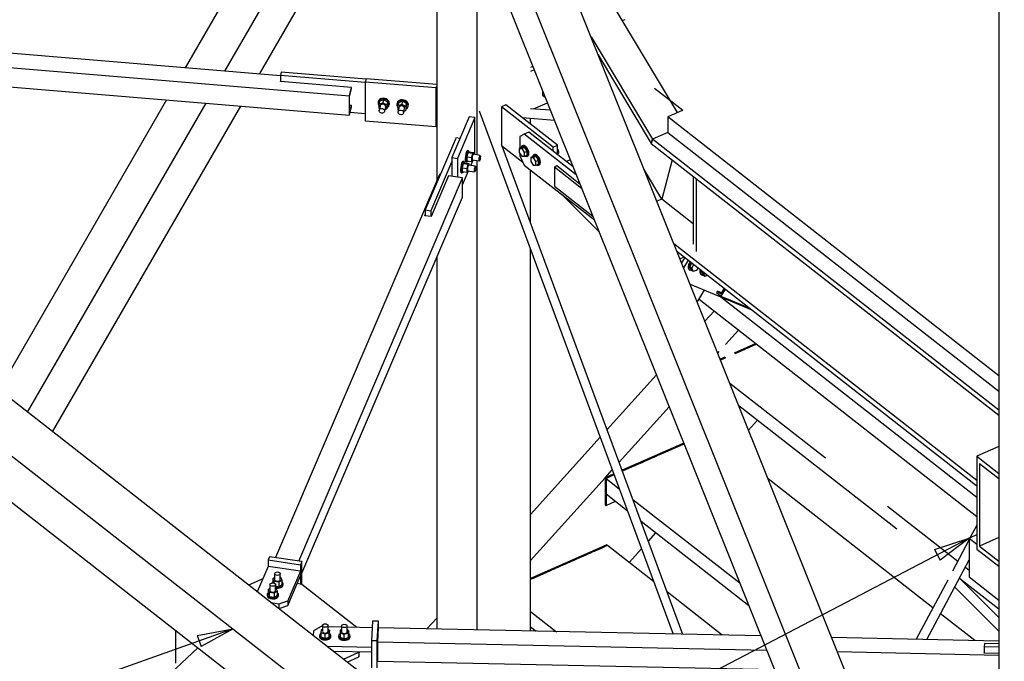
# Paper-space layout 'A0 Advance Steel' of a CAD drawing. Header units: millimetres. Extents: x 292 to 712, y 182 to 776.
# Tile 11 of 61: x 402 to 430, y 414 to 432. Entities that reach past the tile are written whole.
import ezdxf

# ---------------------------------------------------------------- set-up
doc = ezdxf.new("R2010")
doc.units = ezdxf.units.MM
doc.layers.get('0').update_dxf_attribs({"linetype": 'CONTINUOUS'})
for name, color, linetype in [('AS_Belki', 145, 'CONTINUOUS'), ('AS_Blachy', 30, 'CONTINUOUS'), ('AS_Kraty', 9, 'CONTINUOUS'), ('AS_Schody', 253, 'CONTINUOUS'), ('AS_Sruby', 9, 'CONTINUOUS')]:
    doc.layers.add(name, color=color, linetype=linetype)

psp = doc.layouts.new('A0 Advance Steel')

# ---------------------------------------------------------------- hatches: boundary and pattern name
at = {"layer": 'AS_Kraty', "extrusion": (-3.81165e-17, 0.809331, 0.587353)}
h = psp.add_hatch(dxfattribs=at)
h.set_pattern_fill('GRATE', color=9, scale=0.266667, angle=127.0557, style=0)
h.set_pattern_definition([(127.0557, (-431.33213, -32640.98372), (-0.1689205, -0.1275485), []), (217.0557, (-431.3321, -32640.9837), (0.510194, -0.675682), [])])
h.paths.add_polyline_path([(-428.54, -32652.985), (-419.267, -32646.016), (-419.316, -32645.84), (-420.484, -32642.522), (-420.129, -32642.883), (-420.912, -32641.735), (-420.539, -32641.454), (-429.756, -32629.247), (-429.756, -32649.383), (-428.575, -32651.058), (-428.575, -32652.939)], flags=0)
h.paths.add_polyline_path([(-434.325, -32650.745), (-434.325, -32650.191), (-434.296, -32650.118), (-432.378, -32648.677), (-432.37, -32648.576), (-432.37, -32627.888), (-432.392, -32627.859), (-438.307, -32632.305), (-438.346, -32632.364), (-438.346, -32645.419)], flags=0)
h.paths.add_polyline_path([(-438.346, -32645.419), (-438.346, -32632.364), (-438.361, -32632.345), (-444.649, -32637.071), (-444.641, -32637.082)], flags=0)
at = {"layer": 'AS_Kraty', "extrusion": (-7.6233e-17, 0.809331, 0.587353)}
h = psp.add_hatch(dxfattribs=at)
h.set_pattern_fill('GRATE', color=9, scale=0.266667, angle=-53.074, style=0)
h.set_pattern_definition([(306.926, (-427.8563, -32701.509), (0.169209, 0.127166), []), (36.926, (-427.8563, -32701.509), (-0.50866, 0.676835), [])])
h.paths.add_polyline_path([(-432.742, -32696.895), (-432.776, -32696.96), (-433.052, -32697.48), (-432.37, -32698.388), (-432.37, -32697.39)], flags=0)
h.paths.add_polyline_path([(-428.928, -32697.531), (-428.919, -32697.543)], flags=0)
h.paths.add_polyline_path([(-428.928, -32697.198), (-428.928, -32697.42), (-428.894, -32697.465), (-428.845, -32697.308)], flags=0)
h.paths.add_polyline_path([(-428.632, -32697.591), (-428.926, -32698.532), (-428.943, -32698.621), (-428.975, -32698.689), (-429.122, -32699.159), (-429.142, -32699.244), (-429.142, -32699.577), (-422.967, -32707.792), (-422.435, -32707.392), (-422.451, -32707.259), (-426.347, -32700.632)], flags=0)
h.paths.add_polyline_path([(-424.621, -32702.929), (-422.223, -32707.007), (-422.115, -32707.151), (-422.008, -32707.071), (-422.02, -32706.944), (-422.21, -32706.137)], flags=0)
h = psp.add_hatch(dxfattribs=at)
h.set_pattern_fill('GRATE', color=9, scale=0.266667, angle=-53.074, style=0)
h.set_pattern_definition([(306.926, (-425.02017, -32699.37757), (0.169209, 0.127166), []), (36.926, (-425.0202, -32699.3776), (-0.50866, 0.676835), [])])
h.paths.add_polyline_path([(-427.8, -32697.01), (-429, -32696.967), (-428.107, -32698.156), (-427.764, -32697.058)], flags=0)
h.paths.add_polyline_path([(-425.144, -32697.105), (-427.372, -32697.025), (-427.453, -32697.028), (-427.894, -32698.439), (-423.358, -32704.474), (-425.069, -32697.205)], flags=0)
h.paths.add_polyline_path([(-428.417, -32691.973), (-428.457, -32692.031), (-429.733, -32694.438), (-429.756, -32694.518), (-429.756, -32695.073), (-429.68, -32695.174), (-429.423, -32695.184), (-429.282, -32695.371), (-427.311, -32695.442), (-427.25, -32695.412), (-426.834, -32694.079)], flags=0)
h.paths.add_polyline_path([(-426.621, -32694.362), (-426.939, -32695.381), (-426.882, -32695.457), (-425.768, -32695.497)], flags=0)
h.paths.add_polyline_path([(-422.49, -32699.859), (-421.007, -32706.16), (-420.931, -32706.262), (-419.279, -32705.02), (-419.278, -32704.909), (-419.517, -32703.816)], flags=0)
h.paths.add_polyline_path([(-419.131, -32704.328), (-419.029, -32704.797), (-419.012, -32704.82), (-418.852, -32704.7)], flags=0)
h = psp.add_hatch(dxfattribs=at)
h.set_pattern_fill('GRATE', color=9, scale=0.266667, angle=-53.074, style=0)
h.set_pattern_definition([(306.926, (-422.18405, -32697.24613), (0.169209, 0.127166), []), (36.926, (-422.18405, -32697.2461), (-0.50866, 0.676835), [])])
h.paths.add_polyline_path([(-421.013, -32700.468), (-421.956, -32700.435), (-420.543, -32702.315), (-420.917, -32700.596)], flags=0)
h.paths.add_polyline_path([(-426.966, -32692.437), (-427.38, -32693.217), (-426.482, -32694.412), (-426.939, -32692.473)], flags=0)
h.paths.add_polyline_path([(-425.581, -32689.841), (-425.576, -32689.958), (-425.158, -32691.735), (-425.116, -32691.791), (-424.823, -32690.85)], flags=0)
h.paths.add_polyline_path([(-424.61, -32691.133), (-425.001, -32692.388), (-424.968, -32692.543), (-423.637, -32698.197), (-423.181, -32698.805), (-421.295, -32698.873), (-421.325, -32698.722), (-422.311, -32694.191)], flags=0)
h.paths.add_polyline_path([(-421.926, -32694.704), (-421.042, -32698.766), (-420.953, -32698.885), (-418.724, -32698.965)], flags=0)
h.paths.add_polyline_path([(-417.499, -32700.594), (-420.585, -32700.484), (-420.668, -32700.484), (-420.158, -32702.827), (-418.787, -32704.651), (-416.709, -32703.089), (-416.69, -32703.003), (-416.69, -32701.672)], flags=0)

# ---------------------------------------------------------------- linework, layer by layer
at = {"color": 0, "linetype": 'ByBlock', "lineweight": -2}
for p, q in [((427.965, 417.018), (428.928, 417.334)), ((428.928, 417.334), (428.119, 416.723)), ((427.965, 417.018), (428.119, 416.723)), ((407.397, 414.622), (408.395, 414.8)), ((408.395, 414.8), (407.508, 414.308)), ((407.397, 414.622), (407.508, 414.308))]:
    psp.add_line(p, q, dxfattribs=at)
at = {"color": 7}
for points in [[(428.928, 417.334), (358.279, 380.391), (335.759, 380.391)], [(408.395, 414.8), (352.648, 394.968), (335.759, 394.968)]]:
    psp.add_lwpolyline(points, dxfattribs=at)
at = {"layer": 'AS_Belki', "linetype": 'Continuous', "ltscale": 0.15}
for p, q in [((429.756, 484.716), (429.756, 310.713)), ((429.756, 402.919), (411.565, 448.326)), ((409.869, 447.681), (428.186, 401.961)), ((410.499, 447.856), (428.816, 402.135)), ((411.957, 438.926), (407.056, 430.448)), ((408.166, 430.356), (412.549, 437.938)), ((409.129, 430.275), (413.063, 437.081)), ((414.076, 435.392), (414.076, 427.303)), ((415.197, 433.522), (415.197, 428.022)), ((409.718, 430.226), (392.716, 431.643)), ((390.655, 431.419), (411.64, 429.671)), ((428.575, 400.593), (390.128, 430.64)), ((390.655, 430.88), (411.64, 429.131)), ((388.849, 430.076), (427.94, 399.524)), ((409.716, 430.068), (409.718, 430.076)), ((411.696, 429.903), (409.716, 430.068)), ((411.64, 429.671), (411.696, 429.903)), ((411.645, 429.662), (411.696, 429.871)), ((411.696, 429.871), (411.696, 429.903)), ((406.541, 429.556), (401.865, 421.468)), ((411.64, 429.131), (411.64, 429.671)), ((411.645, 429.187), (411.645, 429.662)), ((402.666, 420.842), (407.65, 429.464)), ((403.362, 420.298), (408.613, 429.383)), ((411.64, 429.131), (411.696, 429.364)), ((411.696, 429.396), (411.645, 429.4)), ((411.645, 429.187), (411.696, 429.396)), ((411.696, 429.364), (411.696, 429.396)), ((417.248, 429.264), (416.69, 429.31)), ((415.261, 429.246), (420.669, 414.656)), ((416.457, 429.065), (417.357, 428.99)), ((416.69, 428.883), (416.69, 429.046)), ((388.849, 428.781), (427.94, 398.23)), ((420.945, 414.65), (415.898, 428.267)), ((417.802, 427.881), (417.694, 427.834)), ((415.197, 427.862), (415.197, 414.771)), ((417.423, 427.714), (417.359, 427.686)), ((417.359, 427.686), (418.117, 427.094)), ((417.359, 427.686), (417.359, 427.147)), ((418.071, 427.208), (417.423, 427.714)), ((414.15, 427.478), (409.582, 416.791)), ((410.229, 416.695), (414.797, 427.382)), ((414.409, 427.439), (413.922, 426.3)), ((414.176, 427.474), (414.15, 427.478)), ((414.797, 427.382), (414.409, 427.439)), ((414.797, 426.843), (414.797, 427.382)), ((416.69, 426.13), (416.69, 427.599)), ((417.359, 427.147), (418.432, 426.308)), ((410.315, 416.357), (414.797, 426.843)), ((417.584, 426.9), (418.602, 425.883)), ((413.741, 426.327), (413.754, 426.357)), ((413.754, 426.325), (413.741, 426.327)), ((413.922, 426.3), (413.754, 426.325)), ((414.076, 425.156), (414.076, 414.794)), ((416.69, 414.739), (416.69, 425.391)), ((420.859, 425.127), (420.975, 425.178)), ((422.094, 424.304), (422, 424.149)), ((421.904, 424.224), (421.876, 424.179)), ((421.876, 424.179), (422.004, 424.079)), ((421.904, 424.224), (422, 424.149)), ((422.017, 424.177), (421.904, 424.224)), ((421.997, 424.061), (429.142, 418.478)), ((422.126, 424.279), (422.004, 424.079)), ((422.004, 424.079), (422.809, 423.745)), ((421.393, 423.994), (429.142, 417.938)), ((429.142, 417.694), (428.957, 417.347)), ((428.928, 417.291), (428.46, 416.41)), ((429.142, 417.428), (428.928, 417.334)), ((428.928, 417.334), (429.142, 417.167)), ((428.928, 417.334), (428.928, 416.255)), ((427.749, 414.506), (428.928, 416.724)), ((428.33, 416.165), (427.451, 414.513)), ((429.756, 415.116), (428.657, 416.214)), ((428.928, 416.255), (429.756, 415.607)), ((428.526, 415.969), (429.756, 414.74)), ((412.444, 414.829), (412.42, 414.437)), ((423.121, 414.604), (412.444, 414.829)), ((412.42, 414.437), (423.279, 414.209)), ((412.42, 414.437), (412.42, 413.898)), ((429.756, 414.464), (425.092, 414.562)), ((425.25, 414.167), (429.756, 414.072)), ((412.42, 413.898), (423.497, 413.665)), ((429.35, 414.128), (429.35, 414.136)), ((429.756, 414.119), (429.35, 414.128))]:
    psp.add_line(p, q, dxfattribs=at)
at = {"layer": 'AS_Blachy', "linetype": 'Continuous', "ltscale": 0.15}
for p, q in [((416.756, 430.491), (416.69, 430.462)), ((416.796, 430.391), (416.69, 430.344)), ((409.74, 430.331), (409.718, 430.238)), ((412.085, 430.041), (409.718, 430.238)), ((409.718, 430.238), (409.718, 430.068)), ((412.104, 430.134), (409.74, 430.331)), ((412.107, 430.147), (412.085, 430.054)), ((414.076, 429.983), (412.107, 430.147)), ((414.065, 429.889), (412.085, 430.054)), ((412.085, 430.054), (412.085, 428.975)), ((414.065, 429.889), (414.076, 429.935)), ((414.065, 428.81), (414.065, 429.889)), ((417.03, 429.808), (417.03, 429.685)), ((417.03, 429.685), (417.101, 429.629)), ((416.007, 429.416), (415.88, 429.36)), ((417.321, 428.233), (415.88, 429.36)), ((415.88, 429.36), (415.88, 428.281)), ((417.449, 428.29), (416.007, 429.416)), ((416.775, 429.303), (417.163, 429.474)), ((411.659, 429.213), (412.085, 429.177)), ((412.085, 428.975), (414.065, 428.81)), ((414.984, 429.086), (414.497, 427.947)), ((415.139, 429.063), (414.652, 427.924)), ((415.139, 429.063), (414.984, 429.086)), ((415.139, 428.03), (415.139, 429.063)), ((414.065, 428.81), (414.076, 428.856)), ((414.598, 428.462), (413.754, 426.487)), ((414.614, 428.5), (414.598, 428.462)), ((414.726, 428.483), (414.614, 428.5)), ((416.513, 428.601), (416.393, 428.533)), ((416.393, 428.533), (416.393, 428.206)), ((416.641, 428.657), (416.513, 428.601)), ((416.553, 428.57), (416.513, 428.601)), ((417.969, 427.462), (416.553, 428.57)), ((417.878, 427.69), (416.641, 428.657)), ((415.88, 428.281), (416.477, 427.814)), ((417.321, 428.233), (417.449, 428.29)), ((417.321, 428.125), (417.321, 428.233)), ((417.449, 428.025), (417.449, 428.29)), ((414.497, 427.947), (414.652, 427.924)), ((414.497, 427.947), (414.497, 427.426)), ((414.652, 427.924), (414.652, 427.404)), ((415.028, 427.724), (415.093, 427.877)), ((416.393, 428.066), (416.393, 427.993)), ((416.393, 427.993), (416.513, 427.738)), ((414.497, 427.839), (413.909, 426.464)), ((416.513, 427.738), (418.473, 426.206)), ((414.797, 427.184), (414.963, 427.573)), ((413.754, 426.487), (413.909, 426.464)), ((413.754, 426.487), (413.754, 426.325)), ((413.909, 426.464), (413.909, 426.302)), ((420.996, 425.162), (420.905, 425.012)), ((421.092, 425.087), (420.961, 424.872)), ((421.144, 424.416), (422.866, 423.701)), ((421.345, 423.915), (421.548, 424.248)), ((422.973, 422.759), (422.371, 422.493)), ((422.888, 422.692), (422.659, 422.591)), ((422.936, 422.713), (422.914, 422.703)), ((422.997, 422.74), (422.936, 422.713)), ((422.562, 422.548), (422.392, 422.473)), ((422.659, 422.591), (422.562, 422.548)), ((421.984, 422.322), (421.983, 422.322)), ((422.111, 422.378), (421.984, 422.322)), ((422.008, 422.303), (421.993, 422.297)), ((422.131, 422.358), (422.008, 422.303)), ((422.008, 422.303), (422.008, 422.303)), ((420.864, 419.91), (420.629, 419.806)), ((420.965, 419.984), (420.667, 419.852)), ((420.895, 419.924), (420.877, 419.916)), ((420.957, 419.951), (420.895, 419.924)), ((420.975, 419.959), (420.957, 419.951)), ((420.667, 419.852), (419.248, 419.226)), ((420.331, 419.675), (420.238, 419.634)), ((420.371, 419.692), (420.331, 419.675)), ((420.629, 419.806), (420.371, 419.692)), ((419.695, 419.394), (419.258, 419.201)), ((419.722, 419.406), (419.695, 419.394)), ((419.971, 419.516), (419.722, 419.406)), ((419.972, 419.516), (419.971, 419.516)), ((420.238, 419.634), (419.972, 419.516)), ((419.013, 419.122), (418.775, 419.017)), ((419.023, 419.097), (418.799, 418.998)), ((418.775, 419.017), (418.799, 418.998)), ((418.775, 419.017), (418.775, 418.262)), ((418.799, 418.567), (418.799, 418.243)), ((418.799, 418.243), (419.064, 418.36)), ((418.775, 418.262), (418.799, 418.243)), ((418.817, 417.147), (416.69, 416.208)), ((418.307, 416.893), (418.184, 416.838)), ((418.309, 416.894), (418.307, 416.893)), ((418.388, 416.929), (418.309, 416.894)), ((418.45, 416.956), (418.388, 416.929)), ((418.575, 417.011), (418.45, 416.956)), ((418.66, 417.048), (418.575, 417.011)), ((418.716, 417.073), (418.66, 417.048)), ((418.748, 417.087), (418.716, 417.073)), ((418.841, 417.128), (418.748, 417.087)), ((418.841, 417.128), (418.817, 417.147)), ((409.41, 416.816), (409.371, 416.725)), ((409.371, 416.725), (410.276, 416.592)), ((409.371, 416.725), (409.371, 416.542)), ((410.315, 416.683), (409.41, 416.816)), ((410.315, 416.683), (410.276, 416.592)), ((410.315, 416.041), (410.315, 416.683)), ((417.762, 416.652), (417.527, 416.548)), ((417.793, 416.666), (417.762, 416.652)), ((417.854, 416.693), (417.828, 416.681)), ((417.918, 416.721), (417.854, 416.693)), ((418.028, 416.77), (417.918, 416.721)), ((418.059, 416.783), (418.041, 416.775)), ((418.121, 416.811), (418.059, 416.783)), ((418.184, 416.838), (418.121, 416.811)), ((409.371, 416.542), (409.069, 415.837)), ((410.276, 416.408), (409.371, 416.542)), ((410.276, 416.408), (409.993, 415.745)), ((410.276, 416.592), (410.276, 416.408)), ((410.276, 416.408), (410.276, 416.279)), ((417.135, 416.375), (416.87, 416.258)), ((417.136, 416.376), (417.135, 416.375)), ((417.228, 416.416), (417.136, 416.376)), ((417.269, 416.435), (417.228, 416.416)), ((417.402, 416.493), (417.269, 416.435)), ((417.495, 416.534), (417.402, 416.493)), ((417.527, 416.548), (417.495, 416.534)), ((409.225, 416.2), (408.829, 416.025)), ((410.184, 416.064), (410.276, 416.279)), ((410.276, 416.279), (410.276, 416.049)), ((416.868, 416.258), (416.69, 416.179)), ((416.87, 416.258), (416.868, 416.258)), ((409.925, 415.458), (410.184, 416.064)), ((410.312, 416.043), (410.184, 416.064)), ((411.846, 414.844), (410.312, 416.043)), ((409.454, 415.536), (409.683, 415.502)), ((409.683, 415.502), (409.753, 415.527)), ((409.753, 415.527), (409.925, 415.588)), ((409.993, 415.745), (409.925, 415.588)), ((409.925, 415.588), (409.925, 415.458)), ((409.659, 415.377), (409.683, 415.373)), ((409.683, 415.373), (409.683, 415.502)), ((409.683, 415.373), (409.925, 415.458)), ((412.289, 415.018), (412.255, 414.47)), ((412.449, 415.015), (412.289, 415.018)), ((412.415, 414.467), (412.449, 415.015)), ((412.449, 414.829), (412.449, 415.015)), ((406.786, 414.762), (406.786, 413.848)), ((410.643, 414.752), (410.634, 414.614)), ((410.85, 414.865), (410.643, 414.752)), ((410.886, 414.864), (410.85, 414.865)), ((411.419, 414.853), (411.046, 414.861)), ((412.278, 414.835), (411.579, 414.85)), ((412.415, 414.467), (412.255, 414.47)), ((412.255, 414.47), (412.255, 413.715)), ((412.415, 413.712), (412.415, 414.467)), ((407.414, 414.272), (405.17, 412.178)), ((412.255, 414.287), (411.019, 414.313)), ((411.19, 414.18), (412.255, 414.158)), ((411.881, 414.14), (411.902, 414.149)), ((411.902, 414.019), (411.925, 414.165)), ((411.904, 414.165), (411.902, 414.149)), ((411.902, 414.149), (411.902, 414.019)), ((429.356, 414.391), (429.35, 414.298)), ((429.756, 414.289), (429.35, 414.298)), ((429.35, 414.298), (429.35, 414.128)), ((429.756, 414.383), (429.356, 414.391)), ((411.472, 413.959), (411.881, 414.14)), ((411.578, 413.877), (411.902, 414.019))]:
    psp.add_line(p, q, dxfattribs=at)
at = {"layer": 'AS_Kraty', "linetype": 'Continuous', "ltscale": 0.15}
for p, q in [((419.267, 431.768), (419.257, 431.764)), ((419.32, 431.792), (419.267, 431.768)), ((420.154, 429.886), (420.945, 429.268)), ((420.912, 429.254), (420.859, 429.23)), ((420.945, 429.268), (420.912, 429.254)), ((420.539, 429.089), (420.518, 429.08)), ((429.756, 421.86), (420.518, 429.08)), ((420.518, 429.08), (420.518, 428.648)), ((420.592, 429.113), (420.539, 429.089)), ((420.646, 429.136), (420.592, 429.113)), ((420.699, 429.16), (420.646, 429.136)), ((420.752, 429.183), (420.699, 429.16)), ((420.805, 429.207), (420.752, 429.183)), ((420.859, 429.23), (420.805, 429.207)), ((420.518, 428.648), (429.756, 421.428)), ((422.808, 422.656), (422.754, 422.633)), ((422.914, 422.703), (422.808, 422.656)), ((422.967, 422.727), (422.914, 422.703)), ((422.997, 422.74), (422.967, 422.727)), ((422.435, 422.492), (422.392, 422.473)), ((422.541, 422.539), (422.435, 422.492)), ((422.594, 422.562), (422.541, 422.539)), ((422.648, 422.586), (422.594, 422.562)), ((422.701, 422.609), (422.648, 422.586)), ((422.754, 422.633), (422.701, 422.609)), ((422.008, 422.303), (421.993, 422.297)), ((422.061, 422.327), (422.008, 422.303)), ((422.115, 422.35), (422.061, 422.327)), ((422.131, 422.358), (422.115, 422.35)), ((422.248, 421.659), (424.921, 419.571)), ((422.5, 421.031), (426.906, 417.588)), ((420.877, 419.916), (420.824, 419.892)), ((420.931, 419.939), (420.877, 419.916)), ((420.975, 419.959), (420.931, 419.939)), ((420.291, 419.657), (420.238, 419.634)), ((420.345, 419.681), (420.291, 419.657)), ((420.398, 419.704), (420.345, 419.681)), ((420.451, 419.728), (420.398, 419.704)), ((420.504, 419.751), (420.451, 419.728)), ((420.558, 419.775), (420.504, 419.751)), ((420.611, 419.798), (420.558, 419.775)), ((420.664, 419.822), (420.611, 419.798)), ((420.718, 419.845), (420.664, 419.822)), ((420.771, 419.869), (420.718, 419.845)), ((420.824, 419.892), (420.771, 419.869)), ((419.652, 419.375), (419.598, 419.351)), ((419.705, 419.398), (419.652, 419.375)), ((419.812, 419.445), (419.705, 419.398)), ((419.865, 419.469), (419.812, 419.445)), ((419.918, 419.492), (419.865, 419.469)), ((419.971, 419.516), (419.918, 419.492)), ((420.025, 419.539), (419.971, 419.516)), ((420.078, 419.563), (420.025, 419.539)), ((420.131, 419.586), (420.078, 419.563)), ((420.185, 419.61), (420.131, 419.586)), ((420.238, 419.634), (420.185, 419.61)), ((419.012, 419.092), (418.959, 419.069)), ((419.023, 419.097), (419.012, 419.092)), ((419.279, 419.21), (419.258, 419.201)), ((419.332, 419.234), (419.279, 419.21)), ((419.439, 419.281), (419.332, 419.234)), ((419.492, 419.304), (419.439, 419.281)), ((419.545, 419.328), (419.492, 419.304)), ((419.598, 419.351), (419.545, 419.328)), ((418.906, 419.045), (418.799, 418.998)), ((418.799, 418.998), (419.165, 418.712)), ((418.799, 418.998), (418.799, 418.567)), ((418.959, 419.069), (418.906, 419.045)), ((427.918, 415.391), (423.32, 418.985)), ((418.799, 418.567), (419.39, 418.105)), ((419.551, 418.411), (422.528, 416.084)), ((426.647, 418.222), (428.608, 416.689)), ((419.776, 417.803), (422.78, 415.456)), ((418.308, 416.893), (418.255, 416.87)), ((418.361, 416.917), (418.308, 416.893)), ((418.414, 416.94), (418.361, 416.917)), ((418.468, 416.964), (418.45, 416.956)), ((418.521, 416.987), (418.468, 416.964)), ((418.628, 417.034), (418.521, 416.987)), ((418.681, 417.058), (418.628, 417.034)), ((418.734, 417.081), (418.681, 417.058)), ((418.787, 417.105), (418.734, 417.081)), ((418.841, 417.128), (418.787, 417.105)), ((420.124, 416.126), (418.841, 417.128)), ((417.722, 416.634), (417.668, 416.611)), ((417.775, 416.658), (417.722, 416.634)), ((417.828, 416.681), (417.775, 416.658)), ((417.881, 416.705), (417.828, 416.681)), ((417.935, 416.728), (417.881, 416.705)), ((417.988, 416.752), (417.935, 416.728)), ((418.041, 416.775), (417.988, 416.752)), ((418.095, 416.799), (418.041, 416.775)), ((418.148, 416.823), (418.095, 416.799)), ((418.255, 416.87), (418.148, 416.823)), ((417.082, 416.352), (417.029, 416.328)), ((417.135, 416.376), (417.082, 416.352)), ((417.189, 416.399), (417.135, 416.376)), ((417.242, 416.423), (417.189, 416.399)), ((417.295, 416.446), (417.242, 416.423)), ((417.349, 416.47), (417.295, 416.446)), ((417.402, 416.493), (417.349, 416.47)), ((417.455, 416.517), (417.402, 416.493)), ((417.508, 416.54), (417.455, 416.517)), ((417.615, 416.587), (417.508, 416.54)), ((417.668, 416.611), (417.615, 416.587)), ((428.821, 416.523), (428.928, 416.439)), ((416.709, 416.187), (416.69, 416.179)), ((416.762, 416.211), (416.709, 416.187)), ((416.816, 416.234), (416.762, 416.211)), ((416.869, 416.258), (416.816, 416.234)), ((416.922, 416.281), (416.869, 416.258)), ((416.975, 416.305), (416.922, 416.281)), ((417.029, 416.328), (416.975, 416.305)), ((428.659, 416.218), (429.756, 415.36)), ((422.042, 414.627), (420.509, 415.824)), ((416.69, 415.29), (417.414, 414.724)), ((429.086, 414.478), (428.131, 415.224)), ((416.69, 414.858), (416.846, 414.736))]:
    psp.add_line(p, q, dxfattribs=at)
at = {"layer": 'AS_Schody', "linetype": 'Continuous', "ltscale": 0.15}
for p, q in [((420.793, 429.201), (416.074, 437.071)), ((418.38, 431.315), (420.094, 428.457)), ((418.583, 430.809), (420.062, 428.341)), ((420.062, 428.341), (420.094, 428.457)), ((420.094, 428.457), (420.062, 428.341)), ((420.521, 428.646), (420.094, 428.457)), ((429.756, 420.906), (420.094, 428.457)), ((420.062, 428.341), (429.756, 420.765)), ((420.648, 427.883), (420.354, 426.788)), ((420.354, 426.788), (419.87, 427.595)), ((421.233, 427.426), (421.233, 425.527)), ((421.309, 427.367), (421.309, 425.327)), ((420.354, 426.788), (420.218, 426.728)), ((421.233, 426.101), (420.354, 426.788)), ((429.142, 418.936), (420.694, 425.538)), ((420.776, 425.334), (429.142, 418.796)), ((421.812, 423.666), (421.557, 423.384)), ((422.131, 422.733), (422.493, 423.134)), ((421.914, 422.493), (421.953, 422.536)), ((420.204, 421.885), (418.828, 420.362)), ((419.166, 419.45), (420.561, 420.994)), ((422.775, 420.346), (423.024, 420.622)), ((418.634, 420.147), (416.69, 417.994)), ((429.756, 419.89), (429.142, 419.619)), ((429.142, 419.619), (429.756, 419.139)), ((429.142, 419.619), (429.142, 417.029)), ((429.218, 419.419), (429.756, 418.998)), ((429.218, 419.419), (429.218, 417.11)), ((418.775, 419.017), (418.971, 419.235)), ((416.69, 416.708), (418.775, 419.017)), ((419.98, 417.252), (420.188, 417.481)), ((429.756, 417.347), (429.218, 417.11)), ((419.443, 416.657), (419.786, 417.037)), ((429.142, 417.029), (429.756, 416.549)), ((429.218, 417.11), (429.756, 416.689)), ((414.076, 415.1), (413.805, 414.8))]:
    psp.add_line(p, q, dxfattribs=at)
at = {"layer": 'AS_Sruby', "linetype": 'Continuous', "ltscale": 0.15}
for p, q in [((412.595, 429.56), (412.48, 429.516)), ((412.595, 429.56), (412.574, 429.476)), ((412.709, 429.496), (412.595, 429.56)), ((412.444, 429.51), (412.439, 429.49)), ((412.48, 429.516), (412.46, 429.432)), ((412.46, 429.432), (412.574, 429.476)), ((412.46, 429.432), (412.46, 429.324)), ((412.46, 429.324), (412.48, 429.312)), ((412.495, 429.375), (412.467, 429.257)), ((412.574, 429.476), (412.689, 429.413)), ((412.625, 429.244), (412.654, 429.362)), ((412.635, 429.284), (412.689, 429.305)), ((412.689, 429.413), (412.709, 429.496)), ((412.689, 429.413), (412.689, 429.305)), ((412.689, 429.305), (412.709, 429.388)), ((412.709, 429.388), (412.709, 429.496)), ((412.75, 429.414), (412.755, 429.433)), ((412.972, 429.466), (412.967, 429.446)), ((413.008, 429.472), (412.988, 429.388)), ((412.988, 429.388), (413.103, 429.432)), ((412.988, 429.388), (412.988, 429.28)), ((412.988, 429.28), (413.008, 429.268)), ((413.023, 429.331), (412.995, 429.213)), ((413.123, 429.516), (413.008, 429.472)), ((413.123, 429.516), (413.103, 429.432)), ((413.103, 429.432), (413.217, 429.369)), ((413.237, 429.452), (413.123, 429.516)), ((413.153, 429.2), (413.182, 429.318)), ((413.163, 429.24), (413.217, 429.261)), ((413.217, 429.369), (413.237, 429.452)), ((413.217, 429.369), (413.217, 429.261)), ((413.217, 429.261), (413.237, 429.344)), ((413.237, 429.344), (413.237, 429.452)), ((413.278, 429.37), (413.283, 429.389)), ((416.457, 428.234), (416.377, 428.199)), ((416.377, 428.199), (416.446, 428.199)), ((416.377, 428.199), (416.377, 428.091)), ((416.446, 428.199), (416.526, 428.234)), ((416.446, 428.199), (416.516, 428.091)), ((416.526, 428.234), (416.457, 428.234)), ((416.485, 428.283), (416.458, 428.271)), ((416.596, 428.126), (416.526, 428.234)), ((414.941, 428.087), (414.913, 427.968)), ((414.913, 427.968), (415.052, 427.947)), ((414.913, 427.968), (414.913, 427.859)), ((414.962, 428.138), (414.93, 428.142)), ((414.969, 428.099), (414.941, 428.087)), ((414.941, 428.087), (415.08, 428.067)), ((415.109, 428.079), (414.969, 428.099)), ((415.052, 427.947), (415.08, 428.067)), ((415.052, 427.839), (415.052, 427.947)), ((415.067, 427.881), (415.263, 427.852)), ((415.08, 428.067), (415.109, 428.079)), ((415.08, 427.851), (415.087, 427.878)), ((415.291, 428.008), (415.094, 428.037)), ((415.109, 428.035), (415.109, 428.079)), ((416.377, 428.091), (416.446, 427.983)), ((416.446, 427.983), (416.516, 427.983)), ((416.516, 428.091), (416.596, 428.126)), ((416.516, 428.091), (416.516, 427.983)), ((416.516, 427.983), (416.596, 428.018)), ((416.594, 427.981), (416.621, 427.993)), ((416.596, 428.018), (416.596, 428.126)), ((416.777, 427.984), (416.697, 427.949)), ((416.697, 427.949), (416.767, 427.948)), ((416.697, 427.949), (416.697, 427.841)), ((416.767, 427.948), (416.847, 427.984)), ((416.767, 427.948), (416.836, 427.84)), ((416.847, 427.984), (416.777, 427.984)), ((416.805, 428.032), (416.779, 428.02)), ((416.836, 427.84), (416.916, 427.875)), ((416.916, 427.875), (416.847, 427.984)), ((416.916, 427.767), (416.916, 427.875)), ((417.449, 428.054), (417.467, 428.062)), ((414.811, 427.784), (414.783, 427.664)), ((414.783, 427.664), (414.922, 427.643)), ((414.783, 427.664), (414.783, 427.556)), ((414.833, 427.834), (414.8, 427.839)), ((414.839, 427.795), (414.811, 427.784)), ((414.811, 427.784), (414.951, 427.763)), ((414.979, 427.775), (414.839, 427.795)), ((414.919, 427.821), (414.887, 427.826)), ((414.913, 427.859), (415.052, 427.839)), ((414.922, 427.643), (414.951, 427.763)), ((414.922, 427.535), (414.922, 427.643)), ((414.951, 427.763), (414.979, 427.775)), ((415.161, 427.704), (414.964, 427.733)), ((414.979, 427.731), (414.979, 427.775)), ((415.052, 427.839), (415.08, 427.851)), ((416.697, 427.841), (416.767, 427.732)), ((416.767, 427.732), (416.836, 427.732)), ((416.836, 427.84), (416.836, 427.732)), ((416.836, 427.732), (416.916, 427.767)), ((416.915, 427.731), (416.941, 427.743)), ((414.757, 427.522), (414.789, 427.517)), ((414.783, 427.556), (414.922, 427.535)), ((414.922, 427.535), (414.951, 427.547)), ((414.937, 427.577), (415.133, 427.548)), ((414.951, 427.547), (414.957, 427.574)), ((421.191, 425.01), (421.129, 424.909)), ((421.129, 424.909), (421.165, 424.823)), ((421.189, 424.862), (421.129, 424.909)), ((421.189, 424.862), (421.251, 424.963)), ((421.225, 424.776), (421.189, 424.862)), ((421.33, 424.804), (421.371, 424.869)), ((421.114, 424.827), (421.134, 424.811)), ((421.165, 424.823), (421.225, 424.776)), ((421.225, 424.776), (421.33, 424.804)), ((421.439, 424.692), (421.46, 424.676)), ((421.467, 424.794), (421.455, 424.774)), ((421.455, 424.774), (421.491, 424.688)), ((421.515, 424.727), (421.455, 424.774)), ((421.491, 424.688), (421.551, 424.641)), ((421.515, 424.727), (421.527, 424.747)), ((421.551, 424.641), (421.515, 424.727)), ((421.551, 424.641), (421.635, 424.663)), ((409.714, 416.185), (409.714, 416.349)), ((409.556, 416.228), (409.505, 416.197)), ((409.542, 416.122), (409.505, 416.197)), ((409.505, 416.197), (409.505, 416.084)), ((409.672, 416.102), (409.542, 416.122)), ((409.542, 416.079), (409.542, 416.122)), ((409.556, 416.335), (409.556, 416.171)), ((409.764, 416.159), (409.672, 416.102)), ((409.672, 416.102), (409.672, 415.986)), ((409.728, 416.234), (409.714, 416.236)), ((409.764, 416.159), (409.728, 416.234)), ((409.764, 416.042), (409.764, 416.159)), ((409.426, 415.924), (409.376, 415.893)), ((409.412, 415.818), (409.376, 415.893)), ((409.376, 415.893), (409.376, 415.777)), ((409.542, 415.799), (409.412, 415.818)), ((409.412, 415.701), (409.412, 415.818)), ((409.426, 416.031), (409.426, 415.867)), ((409.635, 415.855), (409.542, 415.799)), ((409.542, 415.799), (409.542, 415.682)), ((409.584, 415.881), (409.584, 416.045)), ((409.584, 415.999), (409.672, 415.986)), ((409.598, 415.93), (409.584, 415.932)), ((409.635, 415.855), (409.598, 415.93)), ((409.635, 415.738), (409.635, 415.855)), ((409.672, 415.986), (409.764, 416.042)), ((409.795, 416.03), (409.795, 416.057)), ((409.345, 415.762), (409.345, 415.735)), ((409.376, 415.777), (409.412, 415.701)), ((409.412, 415.701), (409.542, 415.682)), ((409.542, 415.682), (409.635, 415.738)), ((409.665, 415.726), (409.665, 415.753)), ((410.853, 414.774), (410.848, 414.695)), ((410.962, 414.654), (410.848, 414.695)), ((410.848, 414.695), (410.848, 414.579)), ((410.886, 414.784), (410.853, 414.774)), ((410.886, 414.898), (410.886, 414.734)), ((411.046, 414.73), (411.046, 414.894)), ((411.084, 414.769), (411.046, 414.783)), ((411.084, 414.769), (411.08, 414.69)), ((411.084, 414.652), (411.084, 414.769)), ((411.386, 414.762), (411.381, 414.684)), ((411.419, 414.773), (411.386, 414.762)), ((411.419, 414.886), (411.419, 414.722)), ((411.579, 414.719), (411.579, 414.883)), ((411.617, 414.758), (411.579, 414.771)), ((411.617, 414.758), (411.613, 414.679)), ((411.617, 414.641), (411.617, 414.758)), ((410.806, 414.619), (410.806, 414.592)), ((410.848, 414.579), (410.962, 414.537)), ((411.08, 414.69), (410.962, 414.654)), ((410.962, 414.537), (410.962, 414.654)), ((410.962, 414.537), (411.08, 414.574)), ((411.08, 414.574), (411.08, 414.69)), ((411.08, 414.574), (411.084, 414.652)), ((411.126, 414.585), (411.126, 414.612)), ((411.339, 414.608), (411.339, 414.581)), ((411.495, 414.642), (411.381, 414.684)), ((411.381, 414.684), (411.381, 414.567)), ((411.381, 414.567), (411.495, 414.526)), ((411.613, 414.679), (411.495, 414.642)), ((411.495, 414.526), (411.495, 414.642)), ((411.495, 414.526), (411.613, 414.563)), ((411.613, 414.563), (411.613, 414.679)), ((411.613, 414.563), (411.617, 414.641)), ((411.659, 414.574), (411.659, 414.601))]:
    psp.add_line(p, q, dxfattribs=at)
at = {"layer": 'AS_Sruby', "linetype": 'Continuous', "ltscale": 0.15, "extrusion": (-0.140452, -0.581531, 0.801308)}
for centre in [(300.241, 411.958, -307.565), (300.764, 412.023, -307.614)]:
    psp.add_circle(centre, 0.08, dxfattribs=at)
at = {"layer": 'AS_Sruby', "linetype": 'Continuous', "ltscale": 0.15, "extrusion": (0.969898, -0.143027, 0.197081)}
for centre in [(483.935, -68.664, 341.571), (483.616, -68.647, 341.489)]:
    psp.add_circle(centre, 0.08, dxfattribs=at)
at = {"layer": 'AS_Sruby', "linetype": 'Continuous', "ltscale": 0.15, "extrusion": (3.08613e-13, 0.809331, 0.587353)}
for centre in [(-409.635, -244.54, 336.958), (-409.505, -244.361, 336.712)]:
    psp.add_circle(centre, 0.08, dxfattribs=at)
at = {"layer": 'AS_Sruby', "linetype": 'Continuous', "ltscale": 0.15, "extrusion": (-1.11022e-16, 0.809331, 0.587353)}
psp.add_circle((-410.966, -243.69, 335.788), 0.08, dxfattribs=at)
at = {"layer": 'AS_Sruby', "linetype": 'Continuous', "ltscale": 0.15, "extrusion": (6.01506e-13, 0.809331, 0.587353)}
psp.add_circle((-411.499, -243.684, 335.779), 0.08, dxfattribs=at)
at = {"layer": 'AS_Sruby', "linetype": 'Continuous', "ltscale": 0.15, "extrusion": (-0.140452, -0.581531, 0.801308)}
for centre, radius, start, end in [((300.241, 412.124, -307.689), 0.16, 322.3912, 222.4004), ((300.241, 412.14, -307.701), 0.16, 359.7032, 179.7032), ((300.764, 412.189, -307.738), 0.16, 322.3911, 222.4004), ((300.764, 412.205, -307.75), 0.16, 359.7032, 179.7032), ((300.241, 412.055, -307.638), 0.08, 10.9532, 190.9532), ((300.764, 412.12, -307.686), 0.08, 10.9532, 190.9532)]:
    psp.add_arc(centre, radius, start, end, dxfattribs=at)
at = {"layer": 'AS_Sruby', "linetype": 'Continuous', "ltscale": 0.15, "extrusion": (-0.969898, 0.143027, -0.197081)}
for centre, start, end in [((-483.935, -68.597, -341.238), 320.3479, 219.6904), ((-483.616, -68.58, -341.155), 320.3478, 219.6906)]:
    psp.add_arc(centre, 0.16, start, end, dxfattribs=at)
at = {"layer": 'AS_Sruby', "linetype": 'Continuous', "ltscale": 0.15, "extrusion": (-0.799412, -0.352872, 0.486233)}
for centre, radius, start, end in [((-223.463, 269.344, -484.05), 0.16, 322.9975, 217.274), ((-223.463, 269.358, -484.075), 0.16, 2.766, 182.766), ((-223.105, 269.749, -484.777), 0.08, 2.766, 117.4171), ((-223.105, 269.437, -484.217), 0.16, 322.9975, 217.274), ((-223.105, 269.451, -484.243), 0.16, 2.766, 182.766)]:
    psp.add_arc(centre, radius, start, end, dxfattribs=at)
at = {"layer": 'AS_Sruby', "linetype": 'Continuous', "ltscale": 0.15, "extrusion": (0.969898, -0.143027, 0.197081)}
for centre, radius, start, end in [((483.935, -68.59, 341.206), 0.16, 3.0557, 183.0557), ((483.935, -68.625, 341.376), 0.08, 351.8057, 171.8057), ((483.616, -68.574, 341.123), 0.16, 3.0557, 183.0557), ((483.616, -68.608, 341.294), 0.08, 351.8057, 171.8057)]:
    psp.add_arc(centre, radius, start, end, dxfattribs=at)
at = {"layer": 'AS_Sruby', "linetype": 'Continuous', "ltscale": 0.15, "extrusion": (0.600783, -0.469537, 0.646989)}
for centre, start in [((594.203, -45.419, 53.528), 78.6535), ((594.297, -45.639, 53.787), 113.0716)]:
    psp.add_arc(centre, 0.16, start, 178.8989, dxfattribs=at)
at = {"layer": 'AS_Sruby', "linetype": 'Continuous', "ltscale": 0.15, "extrusion": (-0.600783, 0.469537, -0.646989)}
for centre, end in [((-594.203, -45.435, -53.547), 101.3465), ((-594.297, -45.655, -53.806), 66.9284)]:
    psp.add_arc(centre, 0.16, 325.4616, end, dxfattribs=at)
at = {"layer": 'AS_Sruby', "linetype": 'Continuous', "ltscale": 0.15, "extrusion": (-4.52076e-13, 0.809331, 0.587353)}
for start, end in [(324.1361, 347.5397), (71.4251, 215.5837)]:
    psp.add_arc((-409.635, -244.375, 336.731), 0.16, start, end, dxfattribs=at)
at = {"layer": 'AS_Sruby', "linetype": 'Continuous', "ltscale": 0.15, "extrusion": (-1.11022e-16, 0.809331, 0.587353)}
for centre, start, end in [((-409.635, -244.443, 336.826), 8.4062, 188.4062), ((-409.505, -244.265, 336.58), 8.4062, 188.4062), ((-411.499, -243.587, 335.646), 357.9459, 177.9459)]:
    psp.add_arc(centre, 0.08, start, end, dxfattribs=at)
at = {"layer": 'AS_Sruby', "linetype": 'Continuous', "ltscale": 0.15, "extrusion": (-3.01421e-13, 0.809331, 0.587353)}
psp.add_arc((-409.505, -244.196, 336.485), 0.16, 324.1361, 215.5837, dxfattribs=at)
at = {"layer": 'AS_Sruby', "linetype": 'Continuous', "ltscale": 0.15, "extrusion": (-1.02895e-13, 0.809331, 0.587353)}
psp.add_arc((-409.635, -244.359, 336.709), 0.16, 71.4251, 177.1562, dxfattribs=at)
at = {"layer": 'AS_Sruby', "linetype": 'Continuous', "ltscale": 0.15, "extrusion": (-3.04384e-13, 0.809331, 0.587353)}
psp.add_arc((-409.505, -244.181, 336.464), 0.16, 357.1562, 177.1562, dxfattribs=at)
at = {"layer": 'AS_Sruby', "linetype": 'Continuous', "ltscale": 0.15, "extrusion": (-3.05243e-13, 0.809331, 0.587353)}
psp.add_arc((-410.966, -243.594, 335.655), 0.08, 357.9459, 177.9459, dxfattribs=at)
at = {"layer": 'AS_Sruby', "linetype": 'Continuous', "ltscale": 0.15, "extrusion": (-3.02011e-13, 0.809331, 0.587353)}
psp.add_arc((-410.966, -243.526, 335.561), 0.16, 317.7964, 222.4503, dxfattribs=at)
at = {"layer": 'AS_Sruby', "linetype": 'Continuous', "ltscale": 0.15, "extrusion": (-3.04151e-13, 0.809331, 0.587353)}
psp.add_arc((-410.966, -243.51, 335.539), 0.16, 357.9459, 177.9459, dxfattribs=at)
at = {"layer": 'AS_Sruby', "linetype": 'Continuous', "ltscale": 0.15, "extrusion": (-1.51061e-13, 0.809331, 0.587353)}
psp.add_arc((-411.499, -243.519, 335.552), 0.16, 317.7964, 222.4503, dxfattribs=at)
at = {"layer": 'AS_Sruby', "linetype": 'Continuous', "ltscale": 0.15, "extrusion": (-4.56172e-13, 0.809331, 0.587353)}
psp.add_arc((-411.499, -243.503, 335.53), 0.16, 357.9459, 177.9459, dxfattribs=at)

doc.saveas('drawing.dxf')
